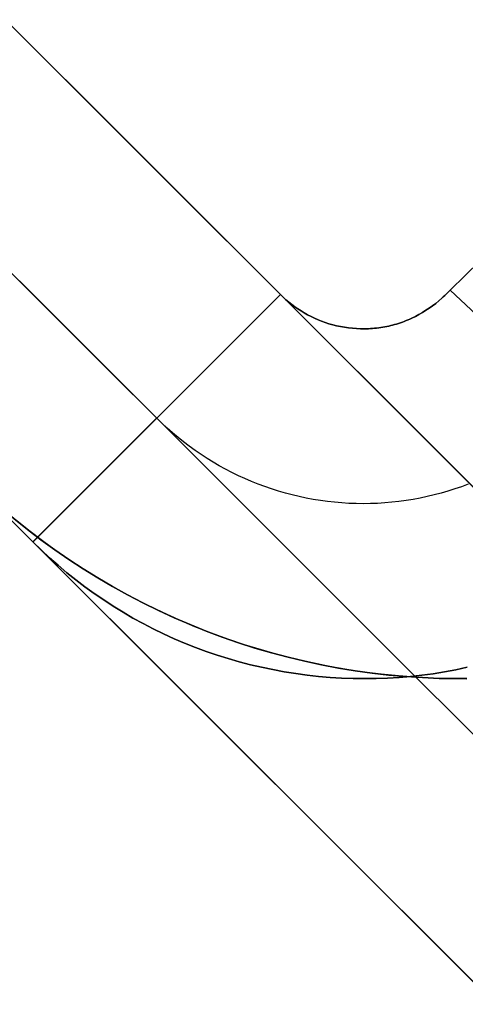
# Model space of a CAD drawing. Header units: millimetres. Extents: x -1690 to 192, y -898 to 54.
# Tile 13 of 256: x -1667.98 to -1666.07, y -888.49 to -884.27. Entities that reach past the tile are written whole.
import ezdxf

# ---------------------------------------------------------------- set-up
doc = ezdxf.new("R2010")
doc.units = ezdxf.units.MM
doc.header["$MEASUREMENT"] = 0
doc.layers.add('OVIDIO 186x93x72h', color=7, linetype='Continuous')

msp = doc.modelspace()

# ---------------------------------------------------------------- linework, layer by layer
at = {"layer": 'OVIDIO 186x93x72h', "extrusion": (-0.26556, 0.881185, 0.391139)}
for points in [[(1804.4321, 743.6473), (1850.7524, 803.7656)], [(1850.7524, 803.7656), (1804.4321, 743.6473)]]:
    msp.add_lwpolyline(points, dxfattribs=at)
at = {"layer": 'OVIDIO 186x93x72h'}
for points in [[(-1688.4247, -863.879), (-1655.8984, -896.4053)], [(-1655.8984, -896.4053), (-1688.4247, -863.879)], [(-1656.4287, -896.9356), (-1688.955, -864.4093)], [(-1656.9591, -897.4659), (-1689.4853, -864.9397)], [(-1689.4853, -864.9397), (-1656.9591, -897.4659)], [(-1661.3785, -890.9252), (-1682.9446, -869.3591)], [(-1662.4391, -891.9859), (-1684.0052, -870.4197)], [(-1677.4645, -874.8392), (-1666.8586, -885.4451)], [(-1666.8586, -885.4451), (-1677.4645, -874.8392)], [(-1667.3889, -885.9755), (-1677.9948, -875.3695)], [(-1678.5252, -875.8998), (-1667.9192, -886.5058)], [(-1667.9192, -886.5058), (-1678.5252, -875.8998)], [(-1667.9194, -886.5059), (-1666.8586, -885.4451)], [(-1666.8586, -885.4451), (-1667.9192, -886.5058)], [(-1667.9192, -886.5058), (-1666.8586, -885.4451)], [(-1667.9991, -886.4064), (-1667.9426, -886.4519), (-1667.8848, -886.4961), (-1667.8257, -886.5391), (-1667.7655, -886.5807), (-1667.7041, -886.6209), (-1667.6416, -886.6597), (-1667.578, -886.6971), (-1667.5135, -886.7329), (-1667.448, -886.7671), (-1667.3816, -886.7998), (-1667.3145, -886.8308), (-1667.2465, -886.8602), (-1667.1778, -886.8878), (-1667.1085, -886.9138), (-1667.0386, -886.9381), (-1666.9683, -886.9605), (-1666.8974, -886.9813), (-1666.8262, -887.0002), (-1666.7547, -887.0174), (-1666.6829, -887.0327), (-1666.6109, -887.0463), (-1666.5389, -887.0581), (-1666.4667, -887.0681), (-1666.3946, -887.0763), (-1666.3226, -887.0828), (-1666.2507, -887.0875), (-1666.179, -887.0905), (-1666.1076, -887.0917), (-1666.0735, -887.0917)], [(-1666.0735, -887.0917), (-1666.1076, -887.0917), (-1666.179, -887.0905), (-1666.2507, -887.0875), (-1666.3226, -887.0828), (-1666.3946, -887.0763), (-1666.4667, -887.0681), (-1666.5389, -887.0581), (-1666.6109, -887.0463), (-1666.6829, -887.0327), (-1666.7547, -887.0174), (-1666.8262, -887.0002), (-1666.8974, -886.9813), (-1666.9683, -886.9605), (-1667.0386, -886.9381), (-1667.1085, -886.9138), (-1667.1778, -886.8878), (-1667.2465, -886.8602), (-1667.3145, -886.8308), (-1667.3816, -886.7998), (-1667.448, -886.7671), (-1667.5135, -886.7329), (-1667.578, -886.6971), (-1667.6416, -886.6597), (-1667.7041, -886.6209), (-1667.7655, -886.5807), (-1667.8257, -886.5391), (-1667.8848, -886.4961), (-1667.9426, -886.4519), (-1667.9991, -886.4064)], [(-1666.0614, -887.0916), (-1666.1342, -887.0915), (-1666.2073, -887.0895), (-1666.2806, -887.0858), (-1666.3541, -887.0802), (-1666.4277, -887.0728), (-1666.5014, -887.0635), (-1666.575, -887.0524), (-1666.6485, -887.0394), (-1666.7219, -887.0246), (-1666.7951, -887.0079), (-1666.8679, -886.9893), (-1666.9404, -886.9689), (-1667.0124, -886.9466), (-1667.0839, -886.9225), (-1667.1549, -886.8966), (-1667.2251, -886.869), (-1667.2947, -886.8395), (-1667.3635, -886.8083), (-1667.4314, -886.7755), (-1667.4984, -886.7409), (-1667.5645, -886.7048), (-1667.6295, -886.667), (-1667.6934, -886.6277), (-1667.7562, -886.5869), (-1667.8178, -886.5447), (-1667.8781, -886.5011), (-1667.9372, -886.4561), (-1667.9949, -886.4099)], [(-1666.0614, -887.0916), (-1666.0735, -887.0917)], [(-1666.0735, -887.0917), (-1666.0616, -887.0921)]]:
    msp.add_lwpolyline(points, dxfattribs=at)
at = {"layer": 'OVIDIO 186x93x72h', "extrusion": (0.000231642, 0.999884, -0.015217)}
for points in [[(1655.6907, -16.2727), (1666.6534, 703.8107)], [(1666.6534, 703.8107), (1655.6907, -16.2727)], [(1667.7138, 703.7946), (1656.7511, -16.2888)], [(1656.7511, -16.2888), (1667.7138, 703.7946)]]:
    msp.add_lwpolyline(points, dxfattribs=at)
at = {"layer": 'OVIDIO 186x93x72h', "extrusion": (-0.015219, 0.015219, 0.999768)}
msp.add_lwpolyline([(-1653.9785, -897.7059), (-1655.0391, -896.6455)], dxfattribs=at)
at = {"layer": 'OVIDIO 186x93x72h', "extrusion": (0.999884, 0.000231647, 0.015199)}
for points in [[(-885.04, 742.6114), (-896.0163, 22.5044)], [(-896.0163, 22.5044), (-885.04, 742.6114)]]:
    msp.add_lwpolyline(points, dxfattribs=at)
at = {"layer": 'OVIDIO 186x93x72h', "extrusion": (0.003153, 0.00761, 0.999966)}
msp.add_lwpolyline([(-1669.5239, -892.3329), (-1668.9497, -890.947)], dxfattribs=at)
at = {"layer": 'OVIDIO 186x93x72h', "extrusion": (1, -0.000134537, 2.04781e-06)}
msp.add_lwpolyline([(-887.3162, 717.377), (-885.8164, 717.3542)], dxfattribs=at)
at = {"layer": 'OVIDIO 186x93x72h', "extrusion": (0.999884, 0.000231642, 0.015217)}
for points in [[(-896.1685, 22.5461), (-885.2056, 742.6432)], [(-897.6683, 22.5699), (-886.7055, 742.6602)]]:
    msp.add_lwpolyline(points, dxfattribs=at)
at = {"layer": 'OVIDIO 186x93x72h', "extrusion": (-0.007608, 0.018372, 0.999802)}
msp.add_lwpolyline([(1878.3416, 196.3893), (1878.3416, 194.8894)], dxfattribs=at)
at = {"layer": 'OVIDIO 186x93x72h', "extrusion": (1.52158e-08, 0, 1)}
for points in [[(-1666.0615, -887.0918), (-1666.179, -887.0905), (-1666.2507, -887.0875), (-1666.3226, -887.0828), (-1666.3946, -887.0763), (-1666.4667, -887.0681), (-1666.5389, -887.0581), (-1666.6109, -887.0463), (-1666.6829, -887.0327), (-1666.7547, -887.0174), (-1666.8262, -887.0002), (-1666.8974, -886.9813), (-1666.9683, -886.9605), (-1667.0387, -886.938), (-1667.1085, -886.9138), (-1667.1778, -886.8878), (-1667.2465, -886.8602), (-1667.3145, -886.8308), (-1667.3817, -886.7998), (-1667.448, -886.7671), (-1667.5135, -886.7329), (-1667.578, -886.6971), (-1667.6416, -886.6597), (-1667.7041, -886.6209), (-1667.7655, -886.5807), (-1667.8257, -886.5391), (-1667.8848, -886.4961), (-1667.9426, -886.4519), (-1667.9992, -886.4064), (-1668.0544, -886.3597), (-1668.1083, -886.3119), (-1668.1608, -886.263), (-1668.2119, -886.2131)], [(-1668.2119, -886.2131), (-1668.1608, -886.263), (-1668.1083, -886.3119), (-1668.0544, -886.3597), (-1667.9992, -886.4064), (-1667.9426, -886.4519), (-1667.8848, -886.4961), (-1667.8257, -886.5391), (-1667.7655, -886.5807), (-1667.7041, -886.6209), (-1667.6416, -886.6597), (-1667.578, -886.6971), (-1667.5135, -886.7329), (-1667.448, -886.7671), (-1667.3817, -886.7998), (-1667.3145, -886.8308), (-1667.2465, -886.8602), (-1667.1778, -886.8878), (-1667.1085, -886.9138), (-1667.0387, -886.938), (-1666.9683, -886.9605), (-1666.8974, -886.9813), (-1666.8262, -887.0002), (-1666.7547, -887.0174), (-1666.6829, -887.0327), (-1666.6109, -887.0463), (-1666.5389, -887.0581), (-1666.4667, -887.0681), (-1666.3946, -887.0763), (-1666.3226, -887.0828), (-1666.2507, -887.0875), (-1666.179, -887.0905), (-1666.1076, -887.0917), (-1666.0615, -887.0918)]]:
    msp.add_lwpolyline(points, dxfattribs=at)
at = {"layer": 'OVIDIO 186x93x72h'}
for points in [[(-1664.4951, -884.2856, 717.3736), (-1664.6364, -884.3511, 717.3736), (-1664.777, -884.4217, 717.3735), (-1664.9167, -884.4973, 717.3734), (-1665.0555, -884.578, 717.3736), (-1665.1934, -884.6638, 717.374), (-1665.3304, -884.755, 717.3744), (-1665.4667, -884.8519, 717.3743), (-1665.6023, -884.9547, 717.3736), (-1665.7374, -885.0638, 717.3719), (-1665.8712, -885.179, 717.3699), (-1666.0031, -885.2998, 717.3681), (-1666.1324, -885.426, 717.3674)], [(-1666.1324, -885.426, 717.3674), (-1666.0031, -885.2998, 717.3681), (-1665.8712, -885.179, 717.3699), (-1665.7374, -885.0638, 717.3719), (-1665.6023, -884.9547, 717.3736), (-1665.4667, -884.8519, 717.3743), (-1665.3304, -884.755, 717.3744), (-1665.1934, -884.6638, 717.374), (-1665.0555, -884.578, 717.3736), (-1664.9167, -884.4973, 717.3734), (-1664.777, -884.4217, 717.3735), (-1664.6364, -884.3511, 717.3736), (-1664.4951, -884.2856, 717.3736)], [(-1666.1324, -885.426, 717.3674), (-1666.138, -885.432, 717.3673), (-1666.1438, -885.4379, 717.3671), (-1666.1497, -885.4437, 717.3668), (-1666.1557, -885.4495, 717.3665), (-1666.1618, -885.4552, 717.366), (-1666.1681, -885.4608, 717.3655), (-1666.1809, -885.4719, 717.3643), (-1666.1941, -885.4826, 717.3629), (-1666.2077, -885.4929, 717.3612), (-1666.2217, -885.5029, 717.3595), (-1666.2361, -885.5125, 717.3576), (-1666.2508, -885.5216, 717.3558), (-1666.2659, -885.5303, 717.3539), (-1666.2812, -885.5385, 717.352), (-1666.2968, -885.5462, 717.3503), (-1666.3048, -885.5498, 717.3495), (-1666.3127, -885.5533, 717.3487), (-1666.3208, -885.5567, 717.348), (-1666.3289, -885.5599, 717.3473), (-1666.3371, -885.563, 717.3467), (-1666.3453, -885.5659, 717.3461), (-1666.3536, -885.5687, 717.3456), (-1666.3619, -885.5713, 717.3452), (-1666.3702, -885.5737, 717.3449), (-1666.3787, -885.576, 717.3446), (-1666.3871, -885.5782, 717.3444), (-1666.3956, -885.5801, 717.3443), (-1666.4041, -885.582, 717.3442), (-1666.4127, -885.5836, 717.3442), (-1666.4213, -885.5851, 717.3443), (-1666.4299, -885.5865, 717.3445), (-1666.4385, -885.5877, 717.3447), (-1666.4472, -885.5887, 717.3449), (-1666.4558, -885.5896, 717.3452), (-1666.4645, -885.5904, 717.3455), (-1666.4732, -885.5909, 717.3459), (-1666.4819, -885.5914, 717.3463), (-1666.4906, -885.5917, 717.3468), (-1666.4992, -885.5918, 717.3473), (-1666.5166, -885.5916, 717.3484), (-1666.5339, -885.5909, 717.3496), (-1666.5511, -885.5896, 717.3508), (-1666.5682, -885.5877, 717.3522), (-1666.5852, -885.5852, 717.3535), (-1666.602, -885.5822, 717.3549), (-1666.6187, -885.5787, 717.3562), (-1666.6351, -885.5745, 717.3575), (-1666.6513, -885.5699, 717.3587), (-1666.6672, -885.5647, 717.3599), (-1666.6829, -885.5591, 717.361), (-1666.6983, -885.5529, 717.3621), (-1666.7134, -885.5462, 717.3631), (-1666.7283, -885.5391, 717.3641), (-1666.7428, -885.5315, 717.3651), (-1666.757, -885.5235, 717.366), (-1666.7709, -885.515, 717.367), (-1666.7845, -885.5062, 717.3679), (-1666.7978, -885.4969, 717.3688), (-1666.8107, -885.4873, 717.3697), (-1666.8232, -885.4773, 717.3707), (-1666.8354, -885.4669, 717.3716), (-1666.8472, -885.4562, 717.3726), (-1666.8586, -885.4451, 717.3736)], [(-1666.8586, -885.4451, 717.3736), (-1666.8472, -885.4562, 717.3726), (-1666.8354, -885.4669, 717.3716), (-1666.8232, -885.4773, 717.3707), (-1666.8107, -885.4873, 717.3697), (-1666.7978, -885.4969, 717.3688), (-1666.7845, -885.5062, 717.3679), (-1666.7709, -885.515, 717.367), (-1666.757, -885.5235, 717.366), (-1666.7428, -885.5315, 717.3651), (-1666.7283, -885.5391, 717.3641), (-1666.7134, -885.5462, 717.3631), (-1666.6983, -885.5529, 717.3621), (-1666.6829, -885.5591, 717.361), (-1666.6672, -885.5647, 717.3599), (-1666.6513, -885.5699, 717.3587), (-1666.6351, -885.5745, 717.3575), (-1666.6187, -885.5787, 717.3562), (-1666.602, -885.5822, 717.3549), (-1666.5852, -885.5852, 717.3535), (-1666.5682, -885.5877, 717.3522), (-1666.5511, -885.5896, 717.3508), (-1666.5339, -885.5909, 717.3496), (-1666.5166, -885.5916, 717.3484), (-1666.4992, -885.5918, 717.3473), (-1666.4906, -885.5917, 717.3468), (-1666.4819, -885.5914, 717.3463), (-1666.4732, -885.5909, 717.3459), (-1666.4645, -885.5904, 717.3455), (-1666.4558, -885.5896, 717.3452), (-1666.4472, -885.5887, 717.3449), (-1666.4385, -885.5877, 717.3447), (-1666.4299, -885.5865, 717.3445), (-1666.4213, -885.5851, 717.3443), (-1666.4127, -885.5836, 717.3442), (-1666.4041, -885.582, 717.3442), (-1666.3956, -885.5801, 717.3443), (-1666.3871, -885.5782, 717.3444), (-1666.3787, -885.576, 717.3446), (-1666.3702, -885.5737, 717.3449), (-1666.3619, -885.5713, 717.3452), (-1666.3536, -885.5687, 717.3456), (-1666.3453, -885.5659, 717.3461), (-1666.3371, -885.563, 717.3467), (-1666.3289, -885.5599, 717.3473), (-1666.3208, -885.5567, 717.348), (-1666.3127, -885.5533, 717.3487), (-1666.3048, -885.5498, 717.3495), (-1666.2968, -885.5462, 717.3503), (-1666.2812, -885.5385, 717.352), (-1666.2659, -885.5303, 717.3539), (-1666.2508, -885.5216, 717.3558), (-1666.2361, -885.5125, 717.3576), (-1666.2217, -885.5029, 717.3595), (-1666.2077, -885.4929, 717.3612), (-1666.1941, -885.4826, 717.3629), (-1666.1809, -885.4719, 717.3643), (-1666.1681, -885.4608, 717.3655), (-1666.1618, -885.4552, 717.366), (-1666.1557, -885.4495, 717.3665), (-1666.1497, -885.4437, 717.3668), (-1666.1438, -885.4379, 717.3671), (-1666.138, -885.432, 717.3673), (-1666.1324, -885.426, 717.3674)], [(-1665.0603, -886.4751, 717.3877), (-1665.1524, -886.3862, 717.3859), (-1665.4205, -886.1156, 717.3736), (-1665.774, -885.7621, 717.3736), (-1666.1324, -885.426, 717.3674)], [(-1666.1324, -885.426, 717.3674), (-1665.774, -885.7621, 717.3736), (-1665.4205, -886.1156, 717.3736), (-1665.1524, -886.3862, 717.3859), (-1665.0603, -886.4751, 717.3877)], [(-1666.0549, -886.258, 717.3588), (-1666.0836, -886.2687, 717.359), (-1666.1126, -886.2786, 717.3592), (-1666.1419, -886.2879, 717.3593), (-1666.1713, -886.2964, 717.3595), (-1666.201, -886.3042, 717.3597), (-1666.2309, -886.3113, 717.3599), (-1666.2609, -886.3176, 717.3602), (-1666.291, -886.3232, 717.3604), (-1666.3213, -886.3281, 717.3606), (-1666.3517, -886.3322, 717.3609), (-1666.3822, -886.3356, 717.3611), (-1666.4128, -886.3383, 717.3614), (-1666.4434, -886.3402, 717.3616), (-1666.4741, -886.3413, 717.3619), (-1666.5048, -886.3417, 717.3622), (-1666.5354, -886.3413, 717.3624), (-1666.5661, -886.3401, 717.3627), (-1666.5967, -886.3382, 717.363), (-1666.6273, -886.3356, 717.3633), (-1666.6578, -886.3322, 717.3636), (-1666.6882, -886.328, 717.364), (-1666.7184, -886.3231, 717.3643), (-1666.7486, -886.3175, 717.3646), (-1666.7786, -886.3111, 717.3649), (-1666.8085, -886.304, 717.3653), (-1666.8382, -886.2962, 717.3656), (-1666.8676, -886.2877, 717.366), (-1666.8969, -886.2784, 717.3663), (-1666.9259, -886.2685, 717.3667), (-1666.9547, -886.2578, 717.367), (-1666.9831, -886.2464, 717.3674), (-1667.0113, -886.2343, 717.3678), (-1667.0392, -886.2215, 717.3681), (-1667.0668, -886.208, 717.3685), (-1667.094, -886.1939, 717.3689), (-1667.1209, -886.179, 717.3693), (-1667.1474, -886.1636, 717.3697), (-1667.1735, -886.1475, 717.37), (-1667.1993, -886.1307, 717.3704), (-1667.2246, -886.1134, 717.3708), (-1667.2494, -886.0954, 717.3712), (-1667.2739, -886.0768, 717.3716), (-1667.2978, -886.0577, 717.372), (-1667.3213, -886.0379, 717.3724), (-1667.3443, -886.0176, 717.3728), (-1667.3668, -885.9967, 717.3732), (-1667.3887, -885.9753, 717.3736)], [(-1667.9192, -886.5058, 717.3736), (-1667.8841, -886.54, 717.3736), (-1667.8482, -886.5734, 717.3736), (-1667.8115, -886.6059, 717.3736), (-1667.7739, -886.6375, 717.3735), (-1667.7356, -886.6682, 717.3735), (-1667.6965, -886.6979, 717.3735), (-1667.6567, -886.7267, 717.3735), (-1667.6162, -886.7545, 717.3735), (-1667.5751, -886.7813, 717.3735), (-1667.5332, -886.8072, 717.3735), (-1667.4907, -886.8319, 717.3735), (-1667.4476, -886.8557, 717.3735), (-1667.4039, -886.8783, 717.3735), (-1667.3596, -886.8999, 717.3735), (-1667.3148, -886.9204, 717.3735), (-1667.2695, -886.9398, 717.3736), (-1667.2236, -886.958, 717.3736), (-1667.1773, -886.9751, 717.3737), (-1667.1305, -886.991, 717.3738), (-1667.0834, -887.0057, 717.3739), (-1667.0358, -887.0194, 717.3739), (-1666.988, -887.0318, 717.374), (-1666.9398, -887.0431, 717.3741), (-1666.8914, -887.0532, 717.3741), (-1666.8427, -887.0622, 717.3742), (-1666.7939, -887.07, 717.3742), (-1666.7449, -887.0766, 717.3742), (-1666.6957, -887.082, 717.3741), (-1666.6465, -887.0862, 717.3741), (-1666.5973, -887.0893, 717.374), (-1666.548, -887.0911, 717.3738), (-1666.4987, -887.0918, 717.3736), (-1666.4495, -887.0912, 717.3734), (-1666.4003, -887.0895, 717.3731), (-1666.3513, -887.0866, 717.3729), (-1666.3023, -887.0824, 717.3726), (-1666.2535, -887.077, 717.3723), (-1666.2047, -887.0704, 717.372), (-1666.1562, -887.0625, 717.3718), (-1666.1078, -887.0534, 717.3716), (-1666.0595, -887.0431, 717.3715)], [(-1666.0595, -887.0431, 717.3715), (-1666.1078, -887.0534, 717.3716), (-1666.1562, -887.0625, 717.3718), (-1666.2047, -887.0704, 717.372), (-1666.2535, -887.077, 717.3723), (-1666.3023, -887.0824, 717.3726), (-1666.3513, -887.0866, 717.3729), (-1666.4003, -887.0895, 717.3731), (-1666.4495, -887.0912, 717.3734), (-1666.4987, -887.0918, 717.3736), (-1666.548, -887.0911, 717.3738), (-1666.5973, -887.0893, 717.374), (-1666.6465, -887.0862, 717.3741), (-1666.6957, -887.082, 717.3741), (-1666.7449, -887.0766, 717.3742), (-1666.7939, -887.07, 717.3742), (-1666.8427, -887.0622, 717.3742), (-1666.8914, -887.0532, 717.3741), (-1666.9398, -887.0431, 717.3741), (-1666.988, -887.0318, 717.374), (-1667.0358, -887.0194, 717.3739), (-1667.0834, -887.0057, 717.3739), (-1667.1305, -886.991, 717.3738), (-1667.1773, -886.9751, 717.3737), (-1667.2236, -886.958, 717.3736), (-1667.2695, -886.9398, 717.3736), (-1667.3148, -886.9204, 717.3735), (-1667.3596, -886.8999, 717.3735), (-1667.4039, -886.8783, 717.3735), (-1667.4476, -886.8557, 717.3735), (-1667.4907, -886.8319, 717.3735), (-1667.5332, -886.8072, 717.3735), (-1667.5751, -886.7813, 717.3735), (-1667.6162, -886.7545, 717.3735), (-1667.6567, -886.7267, 717.3735), (-1667.6965, -886.6979, 717.3735), (-1667.7356, -886.6682, 717.3735), (-1667.7739, -886.6375, 717.3735), (-1667.8115, -886.6059, 717.3736), (-1667.8482, -886.5734, 717.3736), (-1667.8841, -886.54, 717.3736), (-1667.9192, -886.5058, 717.3736)]]:
    msp.add_polyline3d(points, dxfattribs=at)

doc.saveas('drawing.dxf')
